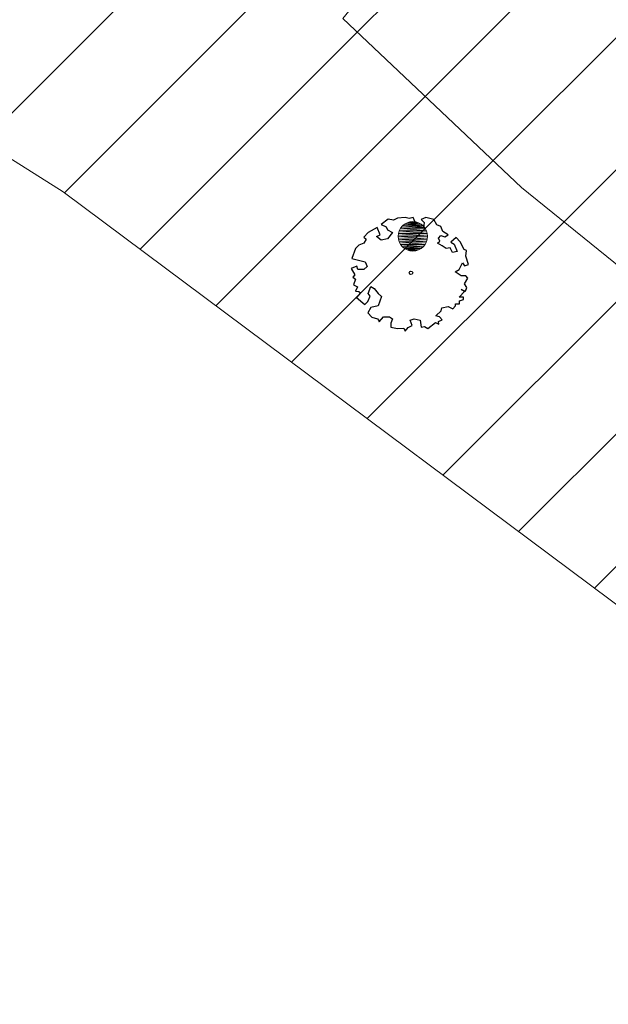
# Model space of a CAD drawing. Header units: metres. Extents: x 102852 to 106916, y 385458 to 392749.
# Tile 24 of 59: x 104841 to 104851, y 388052 to 388069. Entities that reach past the tile are written whole.
import ezdxf

# ---------------------------------------------------------------- set-up
doc = ezdxf.new("R2010")
doc.units = ezdxf.units.M
for name, color, linetype, lineweight in [('0-BEPLANTING', 14, 'Continuous', 30), ('0-GRAS OM SPORTVELDEN', 2, 'Continuous', 30), ('B-WE-GR-BOOM-S', 90, 'Continuous', 30), ('B-WE-GR-STRUIK-G', 90, 'Continuous', 13), ('Bomen', 84, 'Continuous', 0), ('N-WE-IE-TERREINAFSCHEIDING_KUNSTMATIG_HEKWERK-G', 6, 'Continuous', 0)]:
    doc.layers.add(name, color=color, linetype=linetype, lineweight=lineweight)
doc.styles.add('NLCS-ISO-M200-T25', font='NLCS-ISO.ttf', dxfattribs={"height": 0.5})
pattern_1 = [(45, (0, 0), (-1.122532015, 1.122532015), [])]

# ---------------------------------------------------------------- blocks, each defined once
blk = doc.blocks.new('SGR-BOOM_06_10')
at = {"linetype": 'Continuous', "flags": 128}
blk.add_lwpolyline([(2.698, 3.52), (2.53, 3.939), (2.197, 4.064), (1.945, 4.524), (1.273, 4.692), (0.855, 4.524), (1.108, 4.273), (1.064, 3.812), (0.228, 3.98), (0.352, 4.315), (0.184, 4.692), (-0.15, 4.609), (-0.486, 4.692), (-1.155, 4.65), (-1.491, 4.483), (-1.952, 4.565), (-2.539, 4.105), (-2.12, 3.896), (-1.994, 3.644), (-1.575, 3.435), (-1.994, 2.89), (-2.539, 2.766), (-2.915, 3.099), (-2.62, 3.217), (-2.873, 3.855), (-3.628, 3.435), (-4.004, 3.016), (-3.794, 2.848), (-4.004, 2.514), (-4.425, 2.346), (-4.717, 2.054), (-5.01, 1.214), (-3.88, 0.921), (-3.712, 0.544), (-4.004, 0.293), (-4.507, 0.293), (-4.602, 0.556), (-5.093, 0.376), (-4.758, -0.168), (-4.925, -0.377), (-4.717, -0.545), (-4.884, -1.006), (-4.532, -1.182), (-4.717, -1.551), (-4.424, -1.592), (-4.293, -1.707), (-4.619, -2.107), (-3.921, -2.682), (-3.668, -2.431), (-3.46, -1.97), (-3.627, -1.761), (-3.419, -1.174), (-3.124, -1.342), (-2.788, -1.761), (-2.496, -2.01), (-2.788, -2.808), (-3.419, -2.932), (-3.668, -3.394), (-3.333, -3.771), (-2.832, -3.897), (-2.769, -4.022), (-2.706, -4.148), (-2.328, -3.729), (-1.826, -3.729), (-1.575, -3.897), (-1.699, -4.273), (-1.699, -4.609), (-1.154, -4.736), (-0.61, -4.692), (-0.486, -4.945), (-0.233, -4.65), (0.101, -4.483), (-0.059, -4.007), (0.269, -3.896), (0.773, -4.023), (0.856, -4.609), (1.149, -4.565), (1.442, -4.736), (2.071, -4.232), (2.365, -4.356), (2.322, -4.147), (2.657, -3.98), (2.406, -3.728), (2.113, -3.644), (2.574, -3.226), (2.615, -2.975), (3.16, -2.848), (3.538, -3.058), (3.787, -2.807), (3.77, -2.633), (4.123, -2.633), (4.123, -2.387), (4.459, -2.263), (4.459, -2.054), (4.082, -2.054), (4.543, -1.591), (4.25, -1.425), (4.627, -1.55), (4.752, -1.257), (4.543, -0.921), (4.835, -0.461), (4.668, -0.252), (4.25, -0.252), (3.746, 0.085), (4.082, 0.294), (4.375, 0.838), (4.543, 0.589), (4.876, 0.713), (4.667, 1.425), (4.711, 1.886), (4.5, 1.97), (4.164, 2.64), (3.828, 3.013), (3.374, 2.604), (3.663, 2.431), (3.914, 1.802), (3.537, 1.718), (3.327, 2.136), (2.991, 2.054), (2.657, 2.305), (2.238, 2.514), (2.447, 2.682), (2.321, 2.932), (2.53, 3.184), (2.866, 3.059), (3.159, 3.227)], close=True, dxfattribs=at)
blk.add_circle((0, 0), 0.15)
at = {"style": 'NLCS-ISO-M200-T25'}
blk.add_attdef('TYPE', (0, 0), '', height=1.8, dxfattribs=at)
blk = doc.blocks.new('MPOLYGON_268')
at = {"layer": 'Bomen', "flags": 128}
for points in [[(104847.622, 388065.119), (104847.599, 388065.075), (104848.061, 388065.075)], [(104847.653, 388065.156), (104847.622, 388065.119), (104848.038, 388065.119)], [(104847.622, 388065.119), (104848.038, 388065.119), (104848.061, 388065.075)], [(104847.691, 388065.188), (104847.653, 388065.156), (104848.007, 388065.156)], [(104847.653, 388065.156), (104848.007, 388065.156), (104848.038, 388065.119)], [(104847.734, 388065.211), (104847.691, 388065.188), (104847.969, 388065.188)], [(104847.691, 388065.188), (104847.969, 388065.188), (104848.007, 388065.156)], [(104847.781, 388065.225), (104847.734, 388065.211), (104847.926, 388065.211)], [(104847.734, 388065.211), (104847.926, 388065.211), (104847.969, 388065.188)], [(104847.83, 388065.23), (104847.781, 388065.225), (104847.879, 388065.225)], [(104847.781, 388065.225), (104847.879, 388065.225), (104847.926, 388065.211)], [(104847.585, 388065.028), (104847.58, 388064.98), (104848.08, 388064.98)], [(104847.58, 388064.98), (104847.585, 388064.931), (104848.075, 388064.931)], [(104847.58, 388064.98), (104848.08, 388064.98), (104848.075, 388064.931)], [(104847.599, 388065.075), (104847.585, 388065.028), (104848.075, 388065.028)], [(104847.585, 388065.028), (104848.075, 388065.028), (104848.08, 388064.98)], [(104847.585, 388064.931), (104847.599, 388064.884), (104848.061, 388064.884)], [(104847.585, 388064.931), (104848.075, 388064.931), (104848.061, 388064.884)], [(104847.599, 388065.075), (104848.061, 388065.075), (104848.075, 388065.028)], [(104847.599, 388064.884), (104847.622, 388064.841), (104848.038, 388064.841)], [(104847.599, 388064.884), (104848.061, 388064.884), (104848.038, 388064.841)], [(104847.622, 388064.841), (104847.653, 388064.803), (104848.007, 388064.803)], [(104847.622, 388064.841), (104848.038, 388064.841), (104848.007, 388064.803)], [(104847.653, 388064.803), (104847.691, 388064.772), (104847.969, 388064.772)], [(104847.653, 388064.803), (104848.007, 388064.803), (104847.969, 388064.772)], [(104847.691, 388064.772), (104847.734, 388064.749), (104847.926, 388064.749)], [(104847.691, 388064.772), (104847.969, 388064.772), (104847.926, 388064.749)], [(104847.734, 388064.749), (104847.781, 388064.734), (104847.879, 388064.734)], [(104847.734, 388064.749), (104847.926, 388064.749), (104847.879, 388064.734)], [(104847.781, 388064.734), (104847.879, 388064.734), (104847.83, 388064.73)]]:
    blk.add_lwpolyline(points, close=True, dxfattribs=at)
at = {"layer": 'Bomen', "color": 74, "true_color": 0x55aa00, "flags": 128}
for points in [[(104847.599, 388065.075), (104847.622, 388065.119)], [(104847.622, 388065.119), (104847.653, 388065.156)], [(104847.653, 388065.156), (104847.691, 388065.188)], [(104847.691, 388065.188), (104847.734, 388065.211)], [(104847.734, 388065.211), (104847.781, 388065.225)], [(104847.781, 388065.225), (104847.83, 388065.23)], [(104847.83, 388065.23), (104847.879, 388065.225)], [(104847.879, 388065.225), (104847.926, 388065.211)], [(104847.926, 388065.211), (104847.969, 388065.188)], [(104847.969, 388065.188), (104848.007, 388065.156)], [(104848.007, 388065.156), (104848.038, 388065.119)], [(104848.038, 388065.119), (104848.061, 388065.075)], [(104847.58, 388064.98), (104847.585, 388065.028)], [(104847.585, 388064.931), (104847.58, 388064.98)], [(104847.585, 388065.028), (104847.599, 388065.075)], [(104847.599, 388064.884), (104847.585, 388064.931)], [(104848.061, 388065.075), (104848.075, 388065.028)], [(104848.075, 388064.931), (104848.061, 388064.884)], [(104848.075, 388065.028), (104848.08, 388064.98)], [(104848.08, 388064.98), (104848.075, 388064.931)], [(104847.622, 388064.841), (104847.599, 388064.884)], [(104847.653, 388064.803), (104847.622, 388064.841)], [(104847.691, 388064.772), (104847.653, 388064.803)], [(104847.734, 388064.749), (104847.691, 388064.772)], [(104847.969, 388064.772), (104847.926, 388064.749)], [(104848.007, 388064.803), (104847.969, 388064.772)], [(104848.038, 388064.841), (104848.007, 388064.803)], [(104848.061, 388064.884), (104848.038, 388064.841)], [(104847.781, 388064.734), (104847.734, 388064.749)], [(104847.83, 388064.73), (104847.781, 388064.734)], [(104847.879, 388064.734), (104847.83, 388064.73)], [(104847.926, 388064.749), (104847.879, 388064.734)]]:
    blk.add_lwpolyline(points, dxfattribs=at)
at = {"layer": 'Bomen'}
for points in [[(104847.622, 388065.119), (104847.599, 388065.075), (104848.061, 388065.075)], [(104847.653, 388065.156), (104847.622, 388065.119), (104848.038, 388065.119)], [(104847.622, 388065.119), (104848.038, 388065.119), (104848.061, 388065.075)], [(104847.691, 388065.188), (104847.653, 388065.156), (104848.007, 388065.156)], [(104847.653, 388065.156), (104848.007, 388065.156), (104848.038, 388065.119)], [(104847.734, 388065.211), (104847.691, 388065.188), (104847.969, 388065.188)], [(104847.691, 388065.188), (104847.969, 388065.188), (104848.007, 388065.156)], [(104847.781, 388065.225), (104847.734, 388065.211), (104847.926, 388065.211)], [(104847.734, 388065.211), (104847.926, 388065.211), (104847.969, 388065.188)], [(104847.83, 388065.23), (104847.781, 388065.225), (104847.879, 388065.225)], [(104847.781, 388065.225), (104847.879, 388065.225), (104847.926, 388065.211)], [(104847.585, 388065.028), (104847.58, 388064.98), (104848.08, 388064.98)], [(104847.599, 388065.075), (104847.585, 388065.028), (104848.075, 388065.028)], [(104847.585, 388065.028), (104848.075, 388065.028), (104848.08, 388064.98)], [(104847.599, 388065.075), (104848.061, 388065.075), (104848.075, 388065.028)]]:
    blk.add_solid(points, dxfattribs=at)
at = {"layer": 'Bomen', "extrusion": (0, 0, -1)}
for points in [[(-104847.58, 388064.98), (-104847.585, 388064.931), (-104848.075, 388064.931)], [(-104847.58, 388064.98), (-104848.08, 388064.98), (-104848.075, 388064.931)], [(-104847.585, 388064.931), (-104847.599, 388064.884), (-104848.061, 388064.884)], [(-104847.585, 388064.931), (-104848.075, 388064.931), (-104848.061, 388064.884)], [(-104847.599, 388064.884), (-104847.622, 388064.841), (-104848.038, 388064.841)], [(-104847.599, 388064.884), (-104848.061, 388064.884), (-104848.038, 388064.841)], [(-104847.622, 388064.841), (-104847.653, 388064.803), (-104848.007, 388064.803)], [(-104847.622, 388064.841), (-104848.038, 388064.841), (-104848.007, 388064.803)], [(-104847.653, 388064.803), (-104847.691, 388064.772), (-104847.969, 388064.772)], [(-104847.653, 388064.803), (-104848.007, 388064.803), (-104847.969, 388064.772)], [(-104847.691, 388064.772), (-104847.734, 388064.749), (-104847.926, 388064.749)], [(-104847.691, 388064.772), (-104847.969, 388064.772), (-104847.926, 388064.749)], [(-104847.734, 388064.749), (-104847.781, 388064.734), (-104847.879, 388064.734)], [(-104847.734, 388064.749), (-104847.926, 388064.749), (-104847.879, 388064.734)], [(-104847.781, 388064.734), (-104847.879, 388064.734), (-104847.83, 388064.73)]]:
    blk.add_solid(points, dxfattribs=at)

msp = doc.modelspace()

# ---------------------------------------------------------------- hatches: boundary and pattern name
at = {"layer": '0-BEPLANTING', "ltscale": 0.2}
h = msp.add_hatch(dxfattribs=at)
h.set_pattern_fill('ANSI31', color=256, scale=0.1, pattern_type=2)
h.set_pattern_definition(pattern_1)
h.paths.add_polyline_path([(104756.061, 388149.255), (104772.452, 388186.635), (104770.991, 388190.278), (104765.813, 388181.578), (104756.879, 388165.625), (104748.388, 388147.694), (104744.305, 388139.441), (104744.179, 388137.425), (104748.207, 388132.687), (104779.509, 388110.364), (104819.499, 388079.894), (104841.893, 388065.736), (104865.992, 388047.75), (104883.867, 388034.454), (104885.839, 388036.683), (104878.954, 388042.122), (104849.673, 388065.807), (104846.642, 388068.678), (104828.04, 388085.226), (104813.14, 388098.382), (104795.78, 388113.676), (104789.967, 388118.795), (104781.29, 388126.529), (104755.997, 388149.117)])
at = {"layer": '0-GRAS OM SPORTVELDEN', "ltscale": 0.2}
h = msp.add_hatch(dxfattribs=at)
h.set_pattern_fill('ANSI31', color=256, scale=0.1, pattern_type=2)
h.set_pattern_definition(pattern_1)
h.paths.add_polyline_path([(104915.015, 388069.662), (104914.73, 388069.922), (104914.6, 388069.771), (104914.386, 388069.959), (104913.997, 388069.543), (104910.818, 388072.31), (104905.283, 388066.064), (104885.176, 388045.115), (104863.629, 388063.558), (104858.166, 388068.219), (104851.778, 388073.71), (104850.172, 388071.884), (104849.687, 388072.387), (104849.659, 388072.377), (104846.642, 388068.678), (104849.673, 388065.807), (104878.954, 388042.122), (104885.839, 388036.683)])

# ---------------------------------------------------------------- linework, layer by layer
at = {"layer": 'B-WE-GR-STRUIK-G', "flags": 128}
msp.add_lwpolyline([(104885.839, 388036.683), (104878.954, 388042.122), (104849.673, 388065.807), (104846.642, 388068.678), (104849.659, 388072.377), (104849.335, 388072.655), (104848.942, 388072.16), (104830.912, 388088.133), (104831.362, 388088.628), (104831.057, 388088.925), (104828.04, 388085.226), (104813.14, 388098.382), (104795.78, 388113.676), (104789.967, 388118.795), (104781.29, 388126.529), (104756.052, 388149.067)], dxfattribs=at)
at = {"layer": 'N-WE-IE-TERREINAFSCHEIDING_KUNSTMATIG_HEKWERK-G', "flags": 128}
msp.add_lwpolyline([(104948.592, 388103.852), (104938.777, 388092.503), (104936.802, 388094.222), (104916.509, 388071.358), (104915.085, 388069.741), (104883.867, 388034.454), (104865.992, 388047.75), (104841.893, 388065.736), (104819.499, 388079.894), (104779.509, 388110.364), (104748.207, 388132.687)], dxfattribs=at)

# ---------------------------------------------------------------- block references
at = {"layer": 'B-WE-GR-BOOM-S', "xscale": 0.2, "yscale": 0.2, "zscale": 0.2, "rotation": 360}
msp.add_blockref('SGR-BOOM_06_10', (104847.799, 388064.36), dxfattribs=at)
at = {"layer": 'Bomen', "rotation": 360}
msp.add_blockref('MPOLYGON_268', (0, 0, 0.134), dxfattribs=at)

doc.saveas('drawing.dxf')
